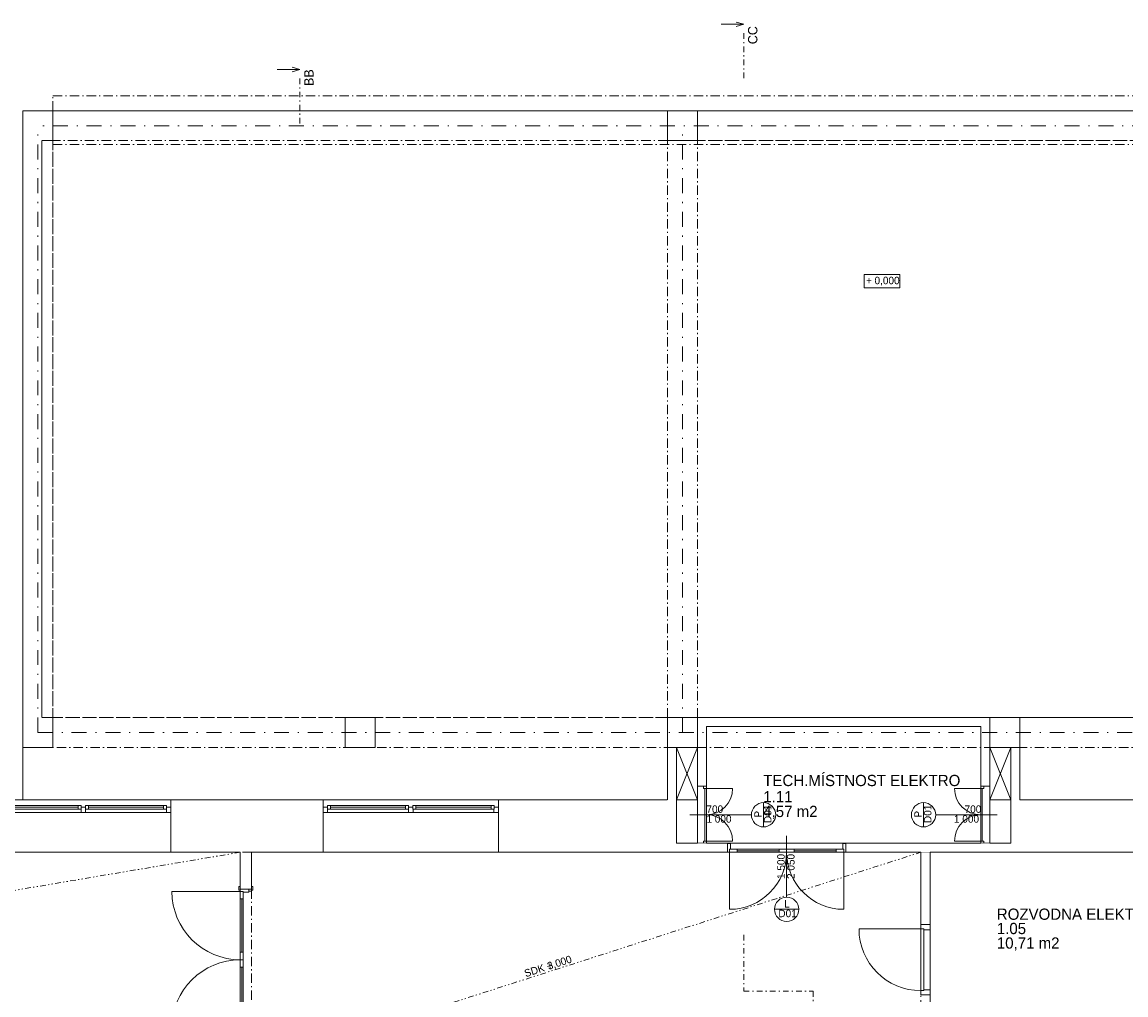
# Model space of a CAD drawing. Header units: millimetres. Extents: x -13540 to 53600, y -21460 to 10383.
# Tile 13 of 20: x 5188 to 19918, y -2605 to 10383. Entities that reach past the tile are written whole.
import ezdxf

# ---------------------------------------------------------------- set-up
doc = ezdxf.new("R2010")
doc.units = ezdxf.units.MM
doc.header["$MEASUREMENT"] = 0
doc.set_wipeout_variables(frame=1)
for name, pattern in [('Wipeout_Contour', [1000, 0, -1000]), ('Čerchovaná', [450, 200, -117.5, 15, -117.5]), ('Čerchovaná M', [225, 125, -42.5, 15, -42.5]), ('Čerchovaná S', [175, 75, -42.5, 15, -42.5]), ('Čerchovaná se dvěma tečkami S', [202.5, 75, -32.5, 15, -32.5, 15, -32.5])]:
    doc.linetypes.add(name, pattern=pattern)
for name, color, linetype in [('02_Desky', 7, 'Continuous'), ('02_Zdi VNITŘNÍ - nenosné', 7, 'Continuous'), ('02_Zdi VNĚJŠÍ - nosné.obálka', 7, 'Continuous'), ('05_Podhledy', 7, 'Continuous'), ('05_Podlahy', 7, 'Continuous'), ('13_Značky.řezy', 7, 'Continuous'), ('Nové_01_Zóny.byty', 7, 'Continuous'), ('Nové_02_Desky', 7, 'Continuous'), ('Nové_02_Sloupy - nosné', 7, 'Continuous'), ('Nové_02_Trámy - nenosné', 7, 'Continuous'), ('Nové_02_Trámy - nosné', 7, 'Continuous'), ('Nové_02_Zdi VNITŘNÍ - nenosné', 7, 'Continuous'), ('Nové_02_Zdi VNĚJŠÍ - nosné.obálka', 7, 'Continuous'), ('Nové_05_Podhledy', 7, 'Continuous'), ('Nové_05_Podlahy', 7, 'Continuous'), ('Nové_Otvory – Dveře', 7, 'Continuous'), ('Nové_Otvory – Značky dveří', 7, 'Continuous'), ('Nové_Výplně – Řezové', 7, 'Continuous'), ('Nové_Zóny – Razítka', 7, 'Continuous'), ('Otvory – Dveře', 7, 'Continuous'), ('Otvory – Okna', 7, 'Continuous')]:
    doc.layers.add(name, color=color, linetype=linetype)

msp = doc.modelspace()

# ---------------------------------------------------------------- linework, layer by layer
at = {"layer": '02_Zdi VNITŘNÍ - nenosné', "color": 251, "linetype": 'Continuous', "lineweight": 0}
for p, q in [((8100, -1195), (8100, -1158)), ((8250, -1195), (8250, -1158)), ((8100, -1195), (8215, -1195)), ((8215, -1195), (8250, -1195)), ((17180, -1665), (17305, -1665)), ((17180, -2605), (17305, -2605))]:
    msp.add_line(p, q, dxfattribs=at)
at = {"layer": '02_Zdi VNITŘNÍ - nenosné', "color": 251, "linetype": 'Continuous', "lineweight": 0, "flags": 128}
for points in [[(8100, -700), (8100, -1195)], [(8250, -1195), (8250, -700)]]:
    msp.add_lwpolyline(points, dxfattribs=at)
at = {"layer": '02_Zdi VNĚJŠÍ - nosné.obálka', "color": 251, "linetype": 'Continuous', "lineweight": 0}
for p, q in [((7175, -100), (7175, -170)), ((9205, -100), (9205, -170)), ((11545, -100), (11545, -170)), ((7175, -170), (7175, -700)), ((9205, -170), (9205, -700)), ((11545, -170), (11545, -700))]:
    msp.add_line(p, q, dxfattribs=at)
at = {"layer": '02_Zdi VNĚJŠÍ - nosné.obálka', "color": 251, "linetype": 'Continuous', "lineweight": 0, "flags": 128}
for points in [[(7175, -700), (8100, -700)], [(8250, -700), (9205, -700)], [(11545, -700), (13800, -700)], [(18500, -700), (21970, -700)]]:
    msp.add_lwpolyline(points, dxfattribs=at)
at = {"layer": '05_Podhledy', "color": 251, "linetype": 'Čerchovaná se dvěma tečkami S', "lineweight": 0}
msp.add_lwpolyline([(8100, -700), (-10900, -3910)], dxfattribs=at)
at = {"layer": '13_Značky.řezy', "color": 251, "linetype": 'Continuous', "lineweight": 0}
for p, q in [((14817, 10353), (14517, 10353)), ((14717, 10383), (14817, 10353)), ((14717, 10323), (14817, 10353)), ((8893, 9749), (8593, 9749)), ((8793, 9779), (8893, 9749)), ((8793, 9719), (8893, 9749))]:
    msp.add_line(p, q, dxfattribs=at)
at = {"layer": '13_Značky.řezy', "color": 251, "linetype": 'Čerchovaná S', "lineweight": 0}
for p, q in [((14817, 10233), (14817, 9633)), ((14817, -1804), (14817, -2554)), ((14817, -2554), (15743, -2554)), ((15743, -2554), (15743, -3304))]:
    msp.add_line(p, q, dxfattribs=at)
at = {"layer": 'Nové_01_Zóny.byty', "color": 251, "linetype": 'Continuous', "lineweight": 0, "flags": 128}
msp.add_lwpolyline([(21970, -3570), (21970, -700), (18500, -700), (17305, -700), (17305, -3570)], close=True, dxfattribs=at)
at = {"layer": 'Nové_02_Trámy - nenosné', "color": 251, "linetype": 'Čerchovaná M', "lineweight": 0}
msp.add_line((5600, 9400), (27050, 9400), dxfattribs=at)
at = {"layer": 'Nové_02_Zdi VNITŘNÍ - nenosné', "color": 251, "linetype": 'Continuous', "lineweight": 0}
for p, q in [((14280, -580), (14200, -580)), ((14320, -580), (14280, -580)), ((17980, -580), (18020, -580)), ((18020, -580), (18100, -580))]:
    msp.add_line(p, q, dxfattribs=at)
at = {"layer": 'Nové_05_Podhledy', "color": 251, "linetype": 'Čerchovaná M', "lineweight": 0, "flags": 128}
msp.add_lwpolyline([(-10900, -4870), (-4900, -4870), (-4900, -3570), (17180, -3570), (17180, -700), (-10900, -700)], close=True, dxfattribs=at)
at = {"layer": 'Nové_Otvory – Dveře', "color": 251, "linetype": 'Continuous', "lineweight": 0}
for p, q in [((14300, -200), (14320, -200)), ((14300, -550), (14300, -200)), ((14300, -200), (14320, -200)), ((14320, -200), (14320, -550)), ((17980, -200), (17980, -550)), ((18000, -200), (17980, -200)), ((18000, -200), (17980, -200)), ((18000, -550), (18000, -200)), ((14280, -580), (14200, -580)), ((14280, -550), (14320, -550)), ((14280, -580), (14280, -550)), ((14320, -580), (14280, -580)), ((14320, -580), (14280, -580)), ((14320, -580), (14280, -580)), ((14320, -550), (14300, -550)), ((14320, -550), (14670, -550)), ((14320, -550), (14320, -580)), ((17980, -550), (17630, -550)), ((17980, -580), (17980, -550)), ((17980, -550), (18020, -550)), ((17980, -550), (18000, -550)), ((18020, -580), (17980, -580)), ((17980, -580), (18020, -580)), ((17980, -580), (18020, -580)), ((18020, -550), (18020, -580)), ((18020, -580), (18100, -580)), ((14728, -660), (14728, -700)), ((15290, -680), (14728, -680)), ((15290, -700), (15290, -660)), ((15290, -660), (15390, -660)), ((15390, -700), (15290, -700)), ((15390, -660), (15390, -700)), ((15490, -660), (15390, -660)), ((15390, -660), (15390, -700)), ((15390, -700), (15490, -700)), ((15490, -700), (15490, -660)), ((15490, -680), (16052, -680)), ((16052, -660), (16052, -700))]:
    msp.add_line(p, q, dxfattribs=at)
at = {"layer": 'Nové_Otvory – Dveře', "color": 251, "linetype": 'Continuous', "lineweight": 0, "flags": 128}
for points in [[(15290, -680), (14728, -680), (14728, -660), (15290, -660)], [(15290, -700), (14728, -700), (14728, -680), (15290, -680)], [(15490, -680), (16052, -680), (16052, -660), (15490, -660)], [(15490, -700), (16052, -700), (16052, -680), (15490, -680)]]:
    msp.add_lwpolyline(points, close=True, dxfattribs=at)
at = {"layer": 'Nové_Otvory – Dveře', "color": 251, "linetype": 'Continuous', "lineweight": 0}
for centre, start, end in [((14320, -550), 0, 90), ((17980, -550), 90, 180)]:
    msp.add_arc(centre, 350, start, end, dxfattribs=at)
at = {"layer": 'Nové_Otvory – Značky dveří', "color": 251, "linetype": 'Continuous', "lineweight": 0}
for p, q in [((14920, -200), (14100, -200)), ((17380, -200), (18200, -200)), ((15390, -1300), (15390, -480)), ((15552, -1462), (15228, -1462))]:
    msp.add_line(p, q, dxfattribs=at)
at = {"layer": 'Nové_Otvory – Značky dveří', "color": 251, "linetype": 'Continuous', "lineweight": 0, "flags": 128}
msp.add_lwpolyline([(15228, -1462, 1), (15552, -1462, 1)], format="xyb", close=True, dxfattribs=at)
at = {"layer": 'Otvory – Dveře', "color": 251, "linetype": 'Continuous', "lineweight": 0}
for p, q in [((8100, -1158), (8081, -1158)), ((8081, -1158), (8081, -1208)), ((8100, -1208), (8100, -1158)), ((8100, -1195), (8100, -1158)), ((8100, -1195), (8100, -1158)), ((8269, -1158), (8250, -1158)), ((8250, -1158), (8250, -1208)), ((8250, -1195), (8250, -1158)), ((8250, -1195), (8250, -1158)), ((8269, -1208), (8269, -1158)), ((8100, -1223), (7188, -1223)), ((8081, -1208), (8100, -1208)), ((8100, -1223), (8100, -1195)), ((8100, -1195), (8215, -1195)), ((8100, -1195), (8215, -1195)), ((8100, -1195), (8215, -1195)), ((8140, -1223), (8100, -1223)), ((8100, -1323), (8100, -1223)), ((8100, -1223), (8140, -1223)), ((8140, -1323), (8100, -1323)), ((8120, -2035), (8120, -1323)), ((8140, -1235), (8140, -1223)), ((8140, -1223), (8140, -1323)), ((8215, -1235), (8140, -1235)), ((8250, -1195), (8215, -1195)), ((8215, -1195), (8215, -1220)), ((8215, -1195), (8215, -1235)), ((8215, -1195), (8250, -1195)), ((8215, -1195), (8250, -1195)), ((8215, -1220), (8250, -1220)), ((8250, -1220), (8250, -1195)), ((8250, -1208), (8269, -1208)), ((17180, -1723), (16356, -1723)), ((17305, -1665), (17180, -1665)), ((17180, -1665), (17180, -1723)), ((17180, -1665), (17305, -1665)), ((17180, -1665), (17305, -1665)), ((17180, -1723), (17220, -1723)), ((17180, -2547), (17180, -1723)), ((17180, -1723), (17220, -1723)), ((17220, -1723), (17220, -1735)), ((17220, -1723), (17220, -2547)), ((17220, -1735), (17305, -1735)), ((17305, -1735), (17305, -1665)), ((8100, -2135), (8100, -2035)), ((8100, -2035), (8140, -2035)), ((8140, -2035), (8140, -2135)), ((8100, -2135), (8100, -2235)), ((8140, -2135), (8100, -2135)), ((8140, -2135), (8100, -2135)), ((8140, -2235), (8140, -2135)), ((8100, -2235), (8140, -2235)), ((8120, -2235), (8120, -2947)), ((17220, -2547), (17180, -2547)), ((17180, -2547), (17180, -2605)), ((17220, -2547), (17180, -2547)), ((17180, -2605), (17305, -2605)), ((17180, -2605), (17305, -2605)), ((17180, -2605), (17305, -2605)), ((17305, -2535), (17220, -2535)), ((17220, -2535), (17220, -2547)), ((17305, -2605), (17305, -2535))]:
    msp.add_line(p, q, dxfattribs=at)
at = {"layer": 'Otvory – Dveře', "color": 251, "linetype": 'Čerchovaná M', "lineweight": 0}
for p, q in [((8100, -1195), (8100, -3075)), ((8250, -1195), (8250, -3075)), ((17180, -2605), (17180, -1665)), ((17305, -2605), (17305, -1665))]:
    msp.add_line(p, q, dxfattribs=at)
at = {"layer": 'Otvory – Dveře', "color": 251, "linetype": 'Continuous', "lineweight": 0, "flags": 128}
for points in [[(8100, -2035), (8100, -1323), (8120, -1323), (8120, -2035)], [(8120, -2035), (8120, -1323), (8140, -1323), (8140, -2035)], [(8100, -2235), (8100, -2947), (8120, -2947), (8120, -2235)], [(8120, -2235), (8120, -2947), (8140, -2947), (8140, -2235)]]:
    msp.add_lwpolyline(points, close=True, dxfattribs=at)
at = {"layer": 'Otvory – Dveře', "color": 251, "linetype": 'Continuous', "lineweight": 0}
for centre, radius, start, end in [((8100, -1223), 912, 180, 270), ((17180, -1723), 824, 180, 270), ((8100, -3047), 912, 90, 180)]:
    msp.add_arc(centre, radius, start, end, dxfattribs=at)
at = {"layer": 'Otvory – Okna', "color": 251, "linetype": 'Continuous', "lineweight": 0}
for p, q in [((4934, -75), (5936, -75)), ((4934, -75), (5936, -75)), ((4934, -100), (5936, -100)), ((5936, -125), (4934, -125)), ((5936, -125), (5936, -75)), ((5936, -75), (5976, -75)), ((5976, -125), (5936, -125)), ((5975, -170), (5975, -125)), ((5975, -125), (5976, -125)), ((5976, -75), (5976, -125)), ((5976, -125), (5976, -100)), ((5976, -100), (6005, -100)), ((6005, -100), (6034, -100)), ((6034, -75), (6074, -75)), ((6034, -125), (6034, -75)), ((6034, -100), (6034, -125)), ((6034, -125), (6035, -125)), ((6074, -125), (6034, -125)), ((6035, -125), (6035, -170)), ((6074, -75), (7076, -75)), ((6074, -75), (6074, -125)), ((6074, -75), (7076, -75)), ((6074, -100), (7076, -100)), ((7076, -125), (6074, -125)), ((7076, -125), (7076, -75)), ((7076, -75), (7116, -75)), ((7116, -125), (7076, -125)), ((7115, -170), (7115, -125)), ((7115, -125), (7116, -125)), ((7116, -75), (7116, -125)), ((7116, -125), (7116, -100)), ((7116, -100), (7175, -100)), ((7175, -100), (7175, -170)), ((7175, -100), (7175, -170)), ((9205, -100), (9264, -100)), ((9205, -100), (9205, -170)), ((9205, -100), (9205, -170)), ((9264, -75), (9304, -75)), ((9264, -125), (9264, -75)), ((9264, -100), (9264, -125)), ((9264, -125), (9265, -125)), ((9304, -125), (9264, -125)), ((9265, -125), (9265, -170)), ((9304, -75), (10306, -75)), ((9304, -75), (9304, -125)), ((9304, -75), (10306, -75)), ((9304, -100), (10306, -100)), ((10306, -125), (9304, -125)), ((10306, -125), (10306, -75)), ((10306, -75), (10346, -75)), ((10346, -125), (10306, -125)), ((10345, -170), (10345, -125)), ((10345, -125), (10346, -125)), ((10346, -75), (10346, -125)), ((10346, -125), (10346, -100)), ((10346, -100), (10375, -100)), ((10375, -100), (10404, -100)), ((10404, -75), (10444, -75)), ((10404, -125), (10404, -75)), ((10404, -100), (10404, -125)), ((10404, -125), (10405, -125)), ((10444, -125), (10404, -125)), ((10405, -125), (10405, -170)), ((10444, -75), (11446, -75)), ((10444, -75), (10444, -125)), ((10444, -75), (11446, -75)), ((10444, -100), (11446, -100)), ((11446, -125), (10444, -125)), ((11446, -125), (11446, -75)), ((11446, -75), (11486, -75)), ((11486, -125), (11446, -125)), ((11485, -170), (11485, -125)), ((11485, -125), (11486, -125)), ((11486, -75), (11486, -125)), ((11486, -125), (11486, -100)), ((11486, -100), (11545, -100)), ((11545, -100), (11545, -170)), ((11545, -100), (11545, -170)), ((5975, -170), (4895, -170)), ((6005, -170), (5975, -170)), ((6035, -170), (6005, -170)), ((7115, -170), (6035, -170)), ((7175, -170), (7115, -170)), ((7175, -170), (7175, -700)), ((9265, -170), (9205, -170)), ((9205, -170), (9205, -700)), ((10345, -170), (9265, -170)), ((10375, -170), (10345, -170)), ((10405, -170), (10375, -170)), ((11485, -170), (10405, -170)), ((11545, -170), (11485, -170)), ((11545, -170), (11545, -700)), ((4835, -700), (7175, -700)), ((9205, -700), (11545, -700))]:
    msp.add_line(p, q, dxfattribs=at)

# ---------------------------------------------------------------- texts
at = {"layer": '05_Podhledy', "color": 251, "lineweight": 0, "char_height": 100, "attachment_point": 1, "rotation": 17.8168}
for s, insert in [('\\A1;\\pt0,25000;SDK +', (11878, -2274)), ('\\A1;\\pt0,25000;3,000{\\H0.66x;\\S^  ;\\S^  ;\\S^  ;\\S^  ;\\S^  ;\\S^  ;\\S^  ;\\S^  ;\\S^  ;\\S^  ;\\S^  ;}', (12184, -2176))]:
    msp.add_mtext(s, dxfattribs=dict(at, insert=insert))
at = {"layer": '13_Značky.řezy', "color": 251, "lineweight": 0, "char_height": 125, "attachment_point": 9, "rotation": 90}
for s, insert in [('\\A1;\\pt0;CC', (15002, 10329)), ('\\A1;\\pt0;BB', (9078, 9753))]:
    msp.add_mtext(s, dxfattribs=dict(at, insert=insert))
at = {"layer": 'Nové_Otvory – Značky dveří', "color": 251, "lineweight": 0, "char_height": 100}
for s, insert, attachment_point in [('\\A1;\\pt0;700', (14320, -176), 7), ('\\A1;\\pt0;700', (17765, -176), 7), ('\\A1;\\pt0;1\\~000', (14320, -205), 1), ('\\A1;\\pt0;1\\~000', (17623, -205), 1), ('\\A1;\\pt0;D01', (15280, -1518), 4), ('\\A1;\\pt0;L', (15358, -1389), 4)]:
    msp.add_mtext(s, dxfattribs=dict(at, insert=insert, attachment_point=attachment_point))
at = {"layer": 'Nové_Otvory – Značky dveří', "color": 251, "lineweight": 0, "char_height": 100, "rotation": 90}
for s, insert, attachment_point in [('\\A1;\\pt0;D01', (15138, -310), 4), ('\\A1;\\pt0;D01', (17273, -310), 4), ('\\A1;\\pt0;P', (15009, -237), 4), ('\\A1;\\pt0;P', (17144, -237), 4), ('\\A1;\\pt0;1\\~500', (15366, -1057), 7), ('\\A1;\\pt0;2\\~050', (15396, -1057), 1)]:
    msp.add_mtext(s, dxfattribs=dict(at, insert=insert, attachment_point=attachment_point))
at = {"layer": 'Nové_Zóny – Razítka', "color": 251, "lineweight": 0, "char_height": 150, "attachment_point": 1}
for s, insert in [('\\A1;4,57 m2', (15078, -80)), ('\\A1;ROZVODNA ELEKTRO', (18195, -1452)), ('\\A1;1.05', (18195, -1643)), ('\\A1;10,71 m2', (18195, -1837))]:
    msp.add_mtext(s, dxfattribs=dict(at, insert=insert))

# ---------------------------------------------------------------- wipeouts: each hides what was drawn before it
at = {"color": 251, "linetype": 'Wipeout_Contour', "lineweight": 0, "ltscale": 515663.541016}
msp.add_wipeout([(5200, 9200), (30580, 9200), (30580, 7880), (33020, 7880), (33020, 9200), (34000, 9200), (34000, 8800), (36200, 8800), (36200, 9200), (36600, 9200), (36600, 4990), (41780, 4990), (41780, 0), (18500, 0), (18500, 1099), (13800, 1099), (13800, 0), (5200, 0)], dxfattribs=at).dxf.layer = '05_Podlahy'

# ---------------------------------------------------------------- next in the draw order: linework, layer by layer
at = {"layer": '02_Desky', "color": 251, "linetype": 'Continuous', "lineweight": 0, "flags": 128}
msp.add_lwpolyline([(-11600, -4870), (-4450, -4870), (-4450, -4270), (-700, -4270), (-700, -11470), (53600, -11470), (53600, 9980), (41780, 9980), (41780, 0), (18380, 0), (18100, 0), (18100, -700), (17305, -700), (14200, -700), (14200, 0), (13920, 0), (0, 0), (0, 10010), (-11600, 10010)], close=True, dxfattribs=at)
at = {"layer": '02_Zdi VNĚJŠÍ - nosné.obálka', "color": 251, "linetype": 'Continuous', "lineweight": 0}
for p, q in [((7175, 0), (7175, -100)), ((9205, 0), (9205, -100)), ((11545, 0), (11545, -100))]:
    msp.add_line(p, q, dxfattribs=at)
at = {"layer": '02_Zdi VNĚJŠÍ - nosné.obálka', "color": 251, "linetype": 'Continuous', "lineweight": 0, "flags": 128}
for points in [[(9205, 0), (7175, 0)], [(13800, 0), (11545, 0)]]:
    msp.add_lwpolyline(points, dxfattribs=at)
at = {"layer": '05_Podhledy', "color": 251, "linetype": 'Continuous', "lineweight": 0, "flags": 128}
msp.add_lwpolyline([(16425, 6859), (16425, 6834), (16900, 6834), (16900, 6859), (16900, 7013), (16425, 7013)], close=True, dxfattribs=at)
at = {"layer": '05_Podlahy', "color": 251, "linetype": 'Continuous', "lineweight": 0, "flags": 128}
msp.add_lwpolyline([(5200, 9200), (30580, 9200), (30580, 7880), (33020, 7880), (33020, 9200), (34000, 9200), (34000, 8800), (36200, 8800), (36200, 9200), (36600, 9200), (36600, 4990), (41780, 4990), (41780, 0), (18500, 0), (18500, 1099), (13800, 1099), (13800, 0), (5200, 0)], close=True, dxfattribs=at)
at = {"layer": '13_Značky.řezy', "color": 251, "linetype": 'Čerchovaná S', "lineweight": 0}
msp.add_line((8893, 9629), (8893, 9029), dxfattribs=at)
at = {"layer": 'Nové_01_Zóny.byty', "color": 251, "linetype": 'Continuous', "lineweight": 0, "flags": 128}
msp.add_lwpolyline([(17980, -580), (17980, 980), (14320, 980), (14320, -580)], close=True, dxfattribs=at)
at = {"layer": 'Nové_02_Desky', "color": 251, "linetype": 'Continuous', "lineweight": 0, "flags": 128}
msp.add_lwpolyline([(5200, 9200), (5200, 0), (13920, 0), (13920, 700), (14200, 700), (14200, -700), (18100, -700), (18100, 700), (18380, 700), (18380, 0), (36600, 0), (36600, 9200)], close=True, dxfattribs=at)
at = {"layer": 'Nové_05_Podhledy', "color": 251, "linetype": 'Čerchovaná M', "lineweight": 0, "flags": 128}
msp.add_lwpolyline([(5600, 8800), (5600, 1100), (36201, 1100), (36200, 8800)], close=True, dxfattribs=at)
at = {"layer": 'Nové_05_Podlahy', "color": 251, "linetype": 'Continuous', "lineweight": 0, "flags": 128}
msp.add_lwpolyline([(5200, 9200), (5200, 0), (13800, 0), (13800, 700), (14200, 700), (14200, -700), (18100, -700), (18100, 700), (18500, 700), (18500, 0), (41780, 0), (41780, 2825), (36600, 2825), (36600, 9200), (32900, 9200), (32900, 8000), (30700, 8000), (30700, 9200)], close=True, dxfattribs=at)
at = {"layer": 'Nové_Otvory – Značky dveří', "color": 251, "linetype": 'Continuous', "lineweight": 0}
for p, q in [((15082, -38), (15082, -362)), ((17217, -362), (17217, -38))]:
    msp.add_line(p, q, dxfattribs=at)
at = {"layer": 'Nové_Otvory – Značky dveří', "color": 251, "linetype": 'Continuous', "lineweight": 0, "flags": 128}
for points in [[(15082, -362, 1), (15082, -38, 1)], [(17217, -38, 1), (17217, -362, 1)]]:
    msp.add_lwpolyline(points, format="xyb", close=True, dxfattribs=at)
at = {"layer": 'Otvory – Okna', "color": 251, "linetype": 'Continuous', "lineweight": 0}
for p, q in [((4835, 0), (7175, 0)), ((7175, 0), (7175, -100)), ((9205, 0), (11545, 0)), ((9205, 0), (9205, -100)), ((11545, 0), (11545, -100))]:
    msp.add_line(p, q, dxfattribs=at)

# ---------------------------------------------------------------- next in the draw order: texts
at = {"layer": '05_Podhledy', "color": 251, "lineweight": 0, "char_height": 100, "attachment_point": 1}
for s, insert in [('\\A1;\\pt0,25000;+', (16450, 6983)), ('\\A1;\\pt0,25000;0,000{\\H0.66x;\\S^  ;\\S^  ;\\S^  ;\\S^  ;\\S^  ;\\S^  ;\\S^  ;\\S^  ;\\S^  ;\\S^  ;\\S^  ;}', (16563, 6983))]:
    msp.add_mtext(s, dxfattribs=dict(at, insert=insert))
at = {"layer": 'Nové_Zóny – Razítka', "color": 251, "lineweight": 0, "char_height": 150, "attachment_point": 1}
for s, insert in [('\\A1;TECH.MÍSTNOST ELEKTRO', (15078, 333)), ('\\A1;1.11', (15078, 116))]:
    msp.add_mtext(s, dxfattribs=dict(at, insert=insert))

# ---------------------------------------------------------------- next in the draw order: wipeouts: each hides what was drawn before it
at = {"color": 251, "linetype": 'Wipeout_Contour', "lineweight": 0, "ltscale": 66578.052614}
msp.add_wipeout([(13800, 8800), (14200, 8800), (14200, 9200), (13800, 9200)], dxfattribs=at).dxf.layer = 'Nové_Výplně – Řezové'
at = {"color": 251, "linetype": 'Wipeout_Contour', "lineweight": 0, "ltscale": 31447.014373}
msp.add_wipeout([(5200, 1100), (5450, 1100), (5450, 8800), (5200, 8800)], dxfattribs=at).dxf.layer = 'Nové_Výplně – Řezové'
at = {"color": 251, "linetype": 'Wipeout_Contour', "lineweight": 0, "ltscale": 38974.859509}
msp.add_wipeout([(9500, 700), (9900, 700), (9900, 1100), (9500, 1100)], dxfattribs=at).dxf.layer = 'Nové_Výplně – Řezové'
at = {"color": 251, "linetype": 'Wipeout_Contour', "lineweight": 0, "ltscale": 64736.208147}
msp.add_wipeout([(14200, 1100), (14200, 980), (18100, 980), (18100, 1100)], dxfattribs=at).dxf.layer = 'Nové_Výplně – Řezové'
at = {"color": 251, "linetype": 'Wipeout_Contour', "lineweight": 0, "ltscale": 41686.931672}
msp.add_wipeout([(13920, -580), (13800, -700), (13920, -700)], dxfattribs=at).dxf.layer = 'Nové_Výplně – Řezové'
at = {"color": 251, "linetype": 'Wipeout_Contour', "lineweight": 0, "ltscale": 55296.228027}
msp.add_wipeout([(18380, -700), (18500, -700), (18380, -580)], dxfattribs=at).dxf.layer = 'Nové_Výplně – Řezové'

# ---------------------------------------------------------------- next in the draw order: linework, layer by layer
at = {"layer": 'Nové_02_Sloupy - nosné', "color": 251, "linetype": 'Continuous', "lineweight": 0, "flags": 128}
for points in [[(13800, 8800), (14200, 8800), (14200, 9200), (13800, 9200)], [(9500, 700), (9900, 700), (9900, 1100), (9500, 1100)]]:
    msp.add_lwpolyline(points, close=True, dxfattribs=at)
at = {"layer": 'Nové_02_Trámy - nosné', "color": 251, "linetype": 'Čerchovaná M', "lineweight": 0}
msp.add_line((22400, 8800), (14200, 8800), dxfattribs=at)
at = {"layer": 'Nové_02_Zdi VNITŘNÍ - nenosné', "color": 251, "linetype": 'Continuous', "lineweight": 0, "flags": 128}
for points in [[(18100, 1100), (14200, 1100)], [(14320, 980), (17980, 980)]]:
    msp.add_lwpolyline(points, dxfattribs=at)
at = {"layer": 'Nové_02_Zdi VNĚJŠÍ - nosné.obálka', "color": 251, "linetype": 'Continuous', "lineweight": 0, "flags": 128}
for points in [[(5200, 8800), (5200, 1100)], [(5450, 1100), (5450, 8800)]]:
    msp.add_lwpolyline(points, dxfattribs=at)

# ---------------------------------------------------------------- next in the draw order: wipeouts: each hides what was drawn before it
at = {"color": 251, "linetype": 'Wipeout_Contour', "lineweight": 0, "ltscale": 55499.592415}
msp.add_wipeout([(13800, -580), (13920, -580), (13920, 700), (13800, 700)], dxfattribs=at).dxf.layer = 'Nové_Výplně – Řezové'
at = {"color": 251, "linetype": 'Wipeout_Contour', "lineweight": 0, "ltscale": 73804.80181}
msp.add_wipeout([(18380, -580), (18500, -580), (18500, 700), (18380, 700)], dxfattribs=at).dxf.layer = 'Nové_Výplně – Řezové'

# ---------------------------------------------------------------- next in the draw order: linework, layer by layer
at = {"layer": 'Nové_02_Zdi VNITŘNÍ - nenosné', "color": 251, "linetype": 'Continuous', "lineweight": 0, "flags": 128}
for points in [[(13800, 700), (13800, 0)], [(18500, 0), (18500, 700)]]:
    msp.add_lwpolyline(points, dxfattribs=at)

# ---------------------------------------------------------------- next in the draw order: wipeouts: each hides what was drawn before it
at = {"color": 251, "linetype": 'Wipeout_Contour', "lineweight": 0, "ltscale": 42245.101635}
msp.add_wipeout([(5600, 9200), (5450, 9200), (5450, 8800), (5600, 8800)], dxfattribs=at).dxf.layer = 'Nové_Výplně – Řezové'
at = {"color": 251, "linetype": 'Wipeout_Contour', "lineweight": 0, "ltscale": 27472.423767}
msp.add_wipeout([(5200, 1100), (5200, 700), (5600, 700), (5600, 1100), (5450, 1100)], dxfattribs=at).dxf.layer = 'Nové_Výplně – Řezové'
at = {"color": 251, "linetype": 'Wipeout_Contour', "lineweight": 0, "ltscale": 57109.540521}
msp.add_wipeout([(14200, 980), (14200, 180), (14320, 180), (14320, 980)], dxfattribs=at).dxf.layer = 'Nové_Výplně – Řezové'
at = {"color": 251, "linetype": 'Wipeout_Contour', "lineweight": 0, "ltscale": 72214.992976}
msp.add_wipeout([(17980, 980), (17980, 180), (18100, 180), (18100, 980)], dxfattribs=at).dxf.layer = 'Nové_Výplně – Řezové'
at = {"color": 251, "linetype": 'Wipeout_Contour', "lineweight": 0, "ltscale": 41562.477984}
msp.add_wipeout([(13800, -580), (13800, -700), (13920, -580)], dxfattribs=at).dxf.layer = 'Nové_Výplně – Řezové'
at = {"color": 251, "linetype": 'Wipeout_Contour', "lineweight": 0, "ltscale": 55410.958718}
msp.add_wipeout([(18500, -580), (18380, -580), (18500, -700)], dxfattribs=at).dxf.layer = 'Nové_Výplně – Řezové'

# ---------------------------------------------------------------- next in the draw order: linework, layer by layer
at = {"layer": '05_Podhledy', "color": 251, "linetype": 'Čerchovaná se dvěma tečkami S', "lineweight": 0}
msp.add_lwpolyline([(8250, -3570), (17180, -700)], dxfattribs=at)
at = {"layer": 'Nové_02_Sloupy - nosné', "color": 251, "linetype": 'Continuous', "lineweight": 0, "flags": 128}
msp.add_lwpolyline([(5200, 1100), (5200, 700), (5600, 700), (5600, 1100), (5450, 1100)], dxfattribs=at)
at = {"layer": 'Nové_02_Trámy - nenosné', "color": 251, "linetype": 'Čerchovaná M', "lineweight": 0}
for q in [(5600, 9400), (27050, 8750)]:
    msp.add_line((5600, 8750), q, dxfattribs=at)
at = {"layer": 'Nové_02_Trámy - nosné', "color": 251, "linetype": 'Čerchovaná M', "lineweight": 0}
for p in [(5600, 1100), (13800, 8800)]:
    msp.add_line(p, (5600, 8800), dxfattribs=at)
at = {"layer": 'Nové_02_Zdi VNITŘNÍ - nenosné', "color": 251, "linetype": 'Continuous', "lineweight": 0}
for p, q in [((14280, 180), (14200, 180)), ((14320, 180), (14280, 180)), ((17980, 180), (18020, 180)), ((18020, 180), (18100, 180))]:
    msp.add_line(p, q, dxfattribs=at)
at = {"layer": 'Nové_02_Zdi VNITŘNÍ - nenosné', "color": 251, "linetype": 'Continuous', "lineweight": 0, "flags": 128}
for points in [[(14320, 180), (14320, 980)], [(17980, 980), (17980, 180)], [(13920, -580), (13920, 700)], [(14200, 700), (14200, 180)], [(18100, 180), (18100, 700)], [(18380, 700), (18380, -580)], [(13800, -700), (13920, -700)], [(18500, -700), (18380, -700)]]:
    msp.add_lwpolyline(points, dxfattribs=at)
at = {"layer": 'Nové_Otvory – Dveře', "color": 251, "linetype": 'Čerchovaná M', "lineweight": 0}
for p, q in [((14200, -580), (14200, 180)), ((14320, -580), (14320, 180)), ((17980, 180), (17980, -580)), ((18100, 180), (18100, -580))]:
    msp.add_line(p, q, dxfattribs=at)
at = {"layer": 'Nové_Otvory – Dveře', "color": 251, "linetype": 'Continuous', "lineweight": 0}
for p, q in [((14280, 180), (14200, 180)), ((14280, 180), (14320, 180)), ((14280, 150), (14280, 180)), ((14320, 180), (14280, 180)), ((14320, 180), (14280, 180)), ((14320, 150), (14280, 150)), ((14320, 150), (14300, 150)), ((14300, 150), (14300, -200)), ((14320, 180), (14320, 150)), ((14320, 150), (14670, 150)), ((14320, -200), (14320, 150)), ((17980, 150), (17630, 150)), ((17980, 150), (17980, 180)), ((17980, 180), (18020, 180)), ((17980, 180), (18020, 180)), ((17980, 180), (18020, 180)), ((18020, 150), (17980, 150)), ((17980, -200), (17980, 150)), ((17980, 150), (18000, 150)), ((18000, 150), (18000, -200)), ((18020, 180), (18020, 150)), ((18020, 180), (18100, 180))]:
    msp.add_line(p, q, dxfattribs=at)
for centre, start, end in [((14320, 150), 270, 0), ((17980, 150), 180, 270)]:
    msp.add_arc(centre, 350, start, end, dxfattribs=at)

# ---------------------------------------------------------------- next in the draw order: wipeouts: each hides what was drawn before it
at = {"color": 251, "linetype": 'Wipeout_Contour', "lineweight": 0, "ltscale": 41833.465854}
msp.add_wipeout([(5450, 9200), (5200, 9200), (5200, 8800), (5450, 8800)], dxfattribs=at).dxf.layer = 'Nové_Výplně – Řezové'

# ---------------------------------------------------------------- next in the draw order: linework, layer by layer
at = {"layer": 'Nové_02_Sloupy - nosné', "color": 251, "linetype": 'Continuous', "lineweight": 0, "flags": 128}
for points in [[(5450, 9200), (5200, 9200), (5200, 8800)], [(5450, 8800), (5600, 8800), (5600, 9200), (5450, 9200)]]:
    msp.add_lwpolyline(points, dxfattribs=at)
at = {"layer": 'Nové_02_Trámy - nosné', "color": 251, "linetype": 'Čerchovaná M', "lineweight": 0}
for p in [(5200, 700), (36600, 9200)]:
    msp.add_line(p, (5200, 9200), dxfattribs=at)
at = {"layer": 'Nové_02_Trámy - nosné', "color": 251, "linetype": 'Čerchovaná', "lineweight": 0}
for p in [(5400, 900), (36400, 9000)]:
    msp.add_line(p, (5400, 9000), dxfattribs=at)

# ---------------------------------------------------------------- next in the draw order: wipeouts: each hides what was drawn before it
at = {"color": 251, "linetype": 'Wipeout_Contour', "lineweight": 0, "ltscale": 56121.294726}
msp.add_wipeout([(13800, 700), (14200, 700), (14200, 1100), (13800, 1100)], dxfattribs=at).dxf.layer = 'Nové_Výplně – Řezové'
at = {"color": 251, "linetype": 'Wipeout_Contour', "lineweight": 0, "ltscale": 73292.835703}
msp.add_wipeout([(18100, 700), (18500, 700), (18500, 1100), (18100, 1100)], dxfattribs=at).dxf.layer = 'Nové_Výplně – Řezové'
at = {"color": 251, "linetype": 'Wipeout_Contour', "lineweight": 0, "ltscale": 57097.9573}
msp.add_wipeout([(13920, -580), (13920, -700), (14600, -700), (14600, -580)], dxfattribs=at).dxf.layer = 'Nové_Výplně – Řezové'
at = {"color": 251, "linetype": 'Wipeout_Contour', "lineweight": 0, "ltscale": 69168.006084}
msp.add_wipeout([(16180, -580), (16180, -700), (18380, -700), (18380, -580)], dxfattribs=at).dxf.layer = 'Nové_Výplně – Řezové'

# ---------------------------------------------------------------- next in the draw order: linework, layer by layer
at = {"layer": '02_Zdi VNITŘNÍ - nenosné', "color": 251, "linetype": 'Continuous', "lineweight": 0, "flags": 128}
for points in [[(17180, -700), (17180, -1665)], [(17305, -1665), (17305, -700)]]:
    msp.add_lwpolyline(points, dxfattribs=at)
at = {"layer": 'Nové_02_Desky', "color": 251, "linetype": 'Continuous', "lineweight": 0}
for points in [[(13920, 0), (14200, 700)], [(13920, 700), (14200, 0)], [(18100, 0), (18380, 700)], [(18100, 700), (18380, 0)]]:
    msp.add_lwpolyline(points, dxfattribs=at)
at = {"layer": 'Nové_02_Sloupy - nosné', "color": 251, "linetype": 'Continuous', "lineweight": 0, "flags": 128}
for points in [[(13800, 700), (14200, 700), (14200, 1100), (13800, 1100)], [(18100, 700), (18500, 700), (18500, 1100), (18100, 1100)]]:
    msp.add_lwpolyline(points, close=True, dxfattribs=at)
at = {"layer": 'Nové_02_Trámy - nosné', "color": 251, "linetype": 'Čerchovaná', "lineweight": 0}
for p, q in [((14000, 900), (14000, 9000)), ((5400, 900), (36400, 900))]:
    msp.add_line(p, q, dxfattribs=at)
at = {"layer": 'Nové_02_Trámy - nosné', "color": 251, "linetype": 'Čerchovaná M', "lineweight": 0}
for p, q in [((13800, 1100), (13800, 8800)), ((14200, 1100), (14200, 8800)), ((5600, 1100), (13800, 1100)), ((14200, 1100), (22400, 1100)), ((5200, 700), (36600, 700))]:
    msp.add_line(p, q, dxfattribs=at)
at = {"layer": 'Nové_02_Zdi VNITŘNÍ - nenosné', "color": 251, "linetype": 'Continuous', "lineweight": 0}
for p, q in [((14600, -585), (14600, -580)), ((14600, -700), (14600, -585)), ((16180, -585), (16180, -580)), ((16180, -700), (16180, -585))]:
    msp.add_line(p, q, dxfattribs=at)
at = {"layer": 'Nové_02_Zdi VNITŘNÍ - nenosné', "color": 251, "linetype": 'Continuous', "lineweight": 0, "flags": 128}
for points in [[(14200, -580), (13920, -580)], [(14600, -580), (14320, -580)], [(17980, -580), (16180, -580)], [(18380, -580), (18100, -580)], [(13920, -700), (14600, -700)], [(16180, -700), (17180, -700)], [(17305, -700), (18380, -700)]]:
    msp.add_lwpolyline(points, dxfattribs=at)
at = {"layer": 'Nové_Otvory – Dveře', "color": 251, "linetype": 'Čerchovaná M', "lineweight": 0}
for p, q in [((16180, -580), (14600, -580)), ((16180, -700), (14600, -700))]:
    msp.add_line(p, q, dxfattribs=at)
at = {"layer": 'Nové_Otvory – Dveře', "color": 251, "linetype": 'Continuous', "lineweight": 0}
for p, q in [((14600, -585), (14600, -580)), ((14600, -585), (14600, -700)), ((14640, -585), (14600, -585)), ((14600, -700), (14600, -585)), ((14600, -700), (14600, -585)), ((14640, -660), (14640, -585)), ((16140, -585), (16140, -660)), ((16180, -585), (16140, -585)), ((16180, -585), (16180, -580)), ((16180, -700), (16180, -585)), ((16180, -700), (16180, -585)), ((16180, -700), (16180, -585)), ((14600, -700), (14628, -700)), ((14628, -700), (14628, -660)), ((14628, -660), (14640, -660)), ((14628, -660), (14728, -660)), ((14628, -700), (14628, -660)), ((14628, -700), (14628, -1462)), ((14728, -700), (14628, -700)), ((16152, -660), (16052, -660)), ((16052, -700), (16152, -700)), ((16140, -660), (16152, -660)), ((16152, -660), (16152, -700)), ((16152, -700), (16152, -660)), ((16152, -700), (16152, -1462)), ((16152, -700), (16180, -700))]:
    msp.add_line(p, q, dxfattribs=at)
for centre, start, end in [((14628, -700), 270, 0), ((16152, -700), 180, 270)]:
    msp.add_arc(centre, 762, start, end, dxfattribs=at)

doc.saveas('drawing.dxf')
